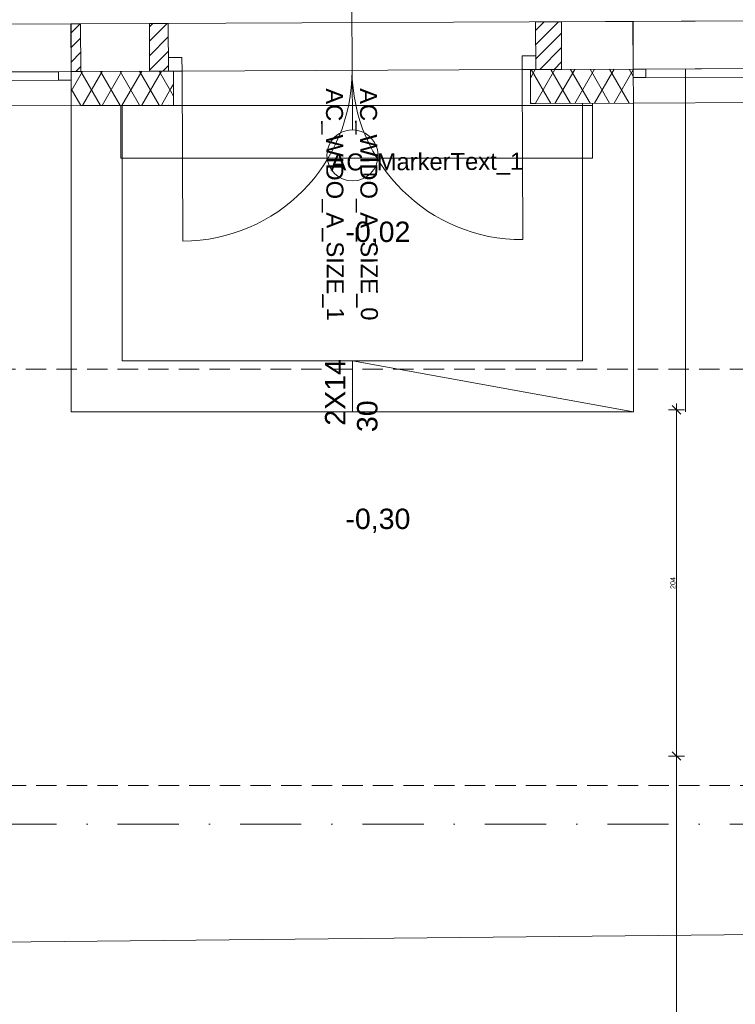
# Model space of a CAD drawing. Header units: millimetres. Extents: x -68772 to 137055, y -73300 to 19650.
# Tile 24 of 212: x 29657 to 33866, y -50676 to -44886. Entities that reach past the tile are written whole.
import ezdxf
from ezdxf.enums import TextEntityAlignment as Align

# ---------------------------------------------------------------- set-up
doc = ezdxf.new("R2010")
doc.units = ezdxf.units.MM
doc.header["$MEASUREMENT"] = 0
doc.linetypes.add('Kropki i Kreski', pattern=[720, 360, -180, 0, -180])
doc.linetypes.add('Przerywana gęsta', pattern=[180, 120, -60])
doc.layers.add('_drogi geometria', color=7, linetype='Continuous')
for name, color, linetype, lineweight in [('Nowe_0_Nr_pióra__1', 7, 'Continuous', 18), ('Nowe_220-A Ściany_Nr_pióra__7', 7, 'Continuous', 5), ('Nowe_220-A Ściany_Nr_pióra__93', 7, 'Continuous', 20), ('Nowe_810-G Ogólne_Nr_pióra__1', 7, 'Continuous', 18), ('Nowe_810-G Ogólne_Nr_pióra__7', 7, 'Continuous', 5), ('Nowe_Cut Pattern_Nr_pióra__130', 4, 'Continuous', 18), ('Nowe_Drzwi ARCHICAD_Nr_pióra__7', 7, 'Continuous', 5), ('Nowe_inny_obiekt_trwale_zwiazany_z_b_Nr_pióra__138', 138, 'Continuous', 18), ('Nowe_Okna ARCHICADa_Nr_pióra__7', 7, 'Continuous', 5), ('Nowe_Panel_Nr_pióra__7', 7, 'Continuous', 5), ('Nowe_Panel_Nr_pióra__93', 7, 'Continuous', 20), ('Nowe_PROJEKT DWORCA_Nr_pióra__240', 7, 'Continuous', 13), ('Nowe_PROJEKT DWORCA_Nr_pióra__7', 7, 'Continuous', 5), ('Nowe_Walls_Nr_pióra__7', 7, 'Continuous', 5), ('Nowe_Znaczniki drzwi ARCHICADa_Nr_pióra__7', 7, 'Continuous', 5), ('Spot Elevations_Nr_pióra__7', 7, 'Continuous', 5), ('Walls_Nr_pióra__238', 7, 'Continuous', 13), ('Walls_Nr_pióra__7', 7, 'Continuous', 5)]:
    doc.layers.add(name, color=color, linetype=linetype, lineweight=lineweight)
doc.styles.add('GENERATED_STYLE_1', font='arial.ttf')
doc.styles.add('GENERATED_STYLE_3', font='arial.ttf')
doc.linetypes.add('Przekreślana podwójnie', pattern='A,0,[1,RZUT PARTERU DWORZEC 51.Shx,S=1.587302,R=0,X=0,Y=0],-300,0', length=300)

msp = doc.modelspace()

# ---------------------------------------------------------------- linework, layer by layer
at = {"layer": '_drogi geometria', "linetype": 'Continuous', "lineweight": 18}
for p, q in [((33473.5, -47180.5), (33567.3, -47180.5)), ((33545.4, -47205.5), (33495.4, -47155.5)), ((33520.4, -47143), (33520.4, -47180.5)), ((33520.4, -47180.5), (33520.4, -49216.2)), ((33520.4, -47180.5), (33520.4, -49216.2)), ((33545.4, -49241.2), (33495.4, -49191.2)), ((33545.4, -49241.2), (33495.4, -49191.2)), ((33473.5, -49216.2), (33567.3, -49216.2)), ((33520.4, -49216.2), (33520.4, -53716.2)), ((33520.4, -49216.2), (33520.4, -53716.2))]:
    msp.add_line(p, q, dxfattribs=at)
at = {"layer": 'Nowe_220-A Ściany_Nr_pióra__7', "linetype": 'Continuous', "lineweight": 5}
for q in [(31613.9, -47191.4), (33267, -47191.4)]:
    msp.add_line((31613.9, -46891.4), q, dxfattribs=at)
at = {"layer": 'Nowe_220-A Ściany_Nr_pióra__93', "linetype": 'Continuous', "lineweight": 20}
for p, q in [((29958.4, -44911.8), (30014.1, -44911.4)), ((29959.7, -45191.8), (29958.4, -44911.8)), ((30014.1, -44911.4), (30016.1, -45191.4)), ((30420.9, -44909.6), (30420.9, -45189.6)), ((32843.7, -44898.8), (32843.7, -45178.8))]:
    msp.add_line(p, q, dxfattribs=at)
at = {"layer": 'Nowe_810-G Ogólne_Nr_pióra__1', "linetype": 'Przerywana gęsta', "lineweight": 18}
for p, q in [((25013.2, -46940.9), (35321.4, -46941.3)), ((22554.6, -49389.6), (44856, -49389.6))]:
    msp.add_line(p, q, dxfattribs=at)
at = {"layer": 'Nowe_810-G Ogólne_Nr_pióra__7', "linetype": 'Przekreślana podwójnie', "lineweight": 5}
for p, q in [((33026.7, -45699.9), (33026.7, -45377.5)), ((30252.6, -45390.4), (33026.7, -45390.4)), ((30252.6, -45699.9), (30252.6, -45391.4)), ((30252.6, -45699.9), (33026.7, -45699.9))]:
    msp.add_line(p, q, dxfattribs=at)
at = {"layer": 'Nowe_Cut Pattern_Nr_pióra__130', "linetype": 'Continuous', "lineweight": 18}
msp.add_line((27759.1, -44921.1), (35663.9, -44886.2), dxfattribs=at)
at = {"layer": 'Nowe_Drzwi ARCHICAD_Nr_pióra__7', "linetype": 'Continuous', "lineweight": 5}
for p, q in [((30611.8, -45108.8), (30531.8, -45109.1)), ((30612.1, -45188.8), (30611.8, -45108.8)), ((32611.7, -45099.8), (32691.7, -45099.5)), ((32612.1, -45179.8), (32611.7, -45099.8)), ((30532.1, -45189.1), (30612.1, -45188.8)), ((30612.1, -45188.8), (30616.6, -46188.8)), ((32692.1, -45179.5), (32612.1, -45179.8)), ((32612.1, -45179.8), (32616.6, -46179.8))]:
    msp.add_line(p, q, dxfattribs=at)
at = {"layer": 'Nowe_Drzwi ARCHICAD_Nr_pióra__7', "linetype": 'Continuous', "lineweight": 5, "extrusion": (0, 0, -1)}
for centre, start_param, end_param in [((30612.1, -45188.8), 0.780921, 2.351717), ((32612.1, -45179.8), 2.351717, 3.922513)]:
    msp.add_ellipse(centre, major_axis=(707.1, 707.1), ratio=1, start_param=start_param, end_param=end_param, dxfattribs=at)
at = {"layer": 'Nowe_inny_obiekt_trwale_zwiazany_z_b_Nr_pióra__138', "linetype": 'Kropki i Kreski', "lineweight": 18}
msp.add_line((23032.3, -49616.2), (43318.9, -49616.2), dxfattribs=at)
at = {"layer": 'Nowe_Okna ARCHICADa_Nr_pióra__7', "linetype": 'Continuous', "lineweight": 5}
for p, q in [((29959.1, -44911.8), (27759.1, -44921.1)), ((29960.3, -45191.8), (29959.1, -44911.8)), ((35264.1, -44887.9), (33264.2, -44896.9)), ((33265.4, -45176.9), (33264.2, -44896.9)), ((29960.3, -45191.8), (27760.3, -45201.1)), ((29885.3, -45192.1), (28910.3, -45196.2)), ((29960.3, -45191.8), (29885.3, -45192.1)), ((29885.3, -45192.1), (29885.5, -45242.1)), ((35265.4, -45167.9), (33265.4, -45176.9)), ((33340.4, -45176.6), (33265.4, -45176.9)), ((34215.4, -45172.6), (33340.4, -45176.6)), ((33340.6, -45226.6), (33340.4, -45176.6)), ((28910.5, -45246.2), (29885.5, -45242.1)), ((29885.5, -45242.1), (29960.5, -45241.8)), ((33265.6, -45226.9), (33340.6, -45226.6)), ((33340.6, -45226.6), (34215.6, -45222.6))]:
    msp.add_line(p, q, dxfattribs=at)
for p in [(29960.3, -45191.8), (29960.3, -45191.8), (29960.3, -45191.8), (33265.4, -45176.9), (33265.4, -45176.9), (33265.4, -45176.9)]:
    msp.add_point(p, dxfattribs=at)
at = {"layer": 'Nowe_Panel_Nr_pióra__7', "linetype": 'Continuous', "lineweight": 5}
for p, q in [((30014.5, -44911.5), (29958.4, -44911.8)), ((29958.7, -44966.3), (30013.5, -44911.5)), ((29960.3, -45191.8), (29959.1, -44911.8)), ((30421, -44928.3), (30439.8, -44909.5)), ((30421.3, -45012.8), (30525, -44909.2)), ((32691.1, -44949.3), (32741.1, -44899.2)), ((32691.5, -45033.7), (32826.3, -44898.9)), ((33265.4, -45176.9), (33264.2, -44896.9)), ((32691.8, -45118.2), (32844, -44966)), ((29959.1, -45050.8), (30014.8, -44995)), ((30421.7, -45097.3), (30531.2, -44987.8)), ((29959.4, -45135.3), (30015.2, -45079.5)), ((30422.1, -45181.8), (30531.6, -45072.3)), ((32715.5, -45179.4), (32844.4, -45050.5)), ((32800.8, -45179), (32844.8, -45135)), ((29959.7, -45191.8), (30015.7, -45191.5)), ((29960.3, -45307.2), (30027.2, -45191.4)), ((29988, -45191.6), (30015.6, -45164)), ((30132.4, -45390.8), (30017.3, -45191.4)), ((30027.2, -45391.4), (30143, -45190.7)), ((30247.5, -45390.2), (30132.4, -45190.8)), ((30143, -45390.7), (30258.9, -45190.1)), ((30362.6, -45389.5), (30247.5, -45190.2)), ((30258.9, -45390.1), (30374.7, -45189.5)), ((30477.7, -45388.9), (30362.6, -45189.5)), ((30374.7, -45389.5), (30490.5, -45188.8)), ((30544.7, -45304.9), (30477.7, -45188.9)), ((30499.4, -45189.3), (30532, -45156.7)), ((32781.4, -45379.1), (32666.3, -45179.8)), ((32667.8, -45217.7), (32689.8, -45179.6)), ((32691.6, -45376.4), (32805.6, -45179)), ((32896.5, -45378.5), (32781.4, -45179.1)), ((32805.6, -45379), (32921.5, -45178.4)), ((33011.7, -45377.9), (32896.5, -45178.5)), ((32921.5, -45378.4), (33037.3, -45177.7)), ((33126.8, -45377.2), (33011.7, -45177.9)), ((33037.3, -45377.7), (33153.1, -45177.1)), ((33241.9, -45376.6), (33126.8, -45177.2)), ((33153.1, -45377.1), (33265.9, -45181.7)), ((33266.1, -45218.7), (33241.9, -45176.6)), ((30546.8, -45291.3), (30562.1, -45264.8)), ((32662.1, -45227.6), (32667.8, -45217.7)), ((30017.3, -45391.4), (29960.3, -45292.7)), ((30490.5, -45388.8), (30546.7, -45291.6)), ((30562.1, -45335.2), (30544.8, -45305.1)), ((32666, -45379.2), (32662.1, -45372.4)), ((32690, -45379.2), (32691.7, -45376.4))]:
    msp.add_line(p, q, dxfattribs=at)
for p in [(29960.3, -45191.8), (29960.3, -45191.8), (33265.4, -45176.9), (33265.4, -45176.9)]:
    msp.add_point(p, dxfattribs=at)
at = {"layer": 'Nowe_Panel_Nr_pióra__93', "linetype": 'Continuous', "lineweight": 20}
for p, q in [((30530.9, -44909.1), (30420.9, -44909.6)), ((30532.1, -45189.1), (30530.9, -44909.1)), ((32843.7, -44898.8), (32690.9, -44899.5)), ((32692.1, -45179.5), (32690.9, -44899.5)), ((30562.1, -45188.4), (29959.7, -45191.8)), ((29959.7, -45191.8), (29960.8, -45391.8)), ((30422.1, -45189.6), (30532.1, -45189.1)), ((30562.1, -45390.4), (30562.1, -45188.4)), ((33265.9, -45176.5), (32662.1, -45179.8)), ((32662.1, -45179.8), (32662.1, -45379.2)), ((32692.1, -45179.5), (32845, -45178.8)), ((33267, -45376.5), (33265.9, -45176.5)), ((32662.1, -45379.2), (32692.1, -45379.2)), ((32692.1, -45379.6), (33267, -45376.5)), ((29960.8, -45391.8), (30532.1, -45388.6)), ((30532.1, -45390.4), (30562.1, -45390.4))]:
    msp.add_line(p, q, dxfattribs=at)
at = {"layer": 'Nowe_PROJEKT DWORCA_Nr_pióra__240', "linetype": 'Continuous', "lineweight": 13}
msp.add_line((26008, -50345.6), (44829.3, -50158.4), dxfattribs=at)
at = {"layer": 'Nowe_PROJEKT DWORCA_Nr_pióra__7', "linetype": 'Continuous', "lineweight": 5}
for p, q in [((33267, -45376.5), (35266.3, -45367.9)), ((25145.7, -45412.4), (29960.8, -45391.4))]:
    msp.add_line(p, q, dxfattribs=at)
at = {"layer": 'Nowe_Walls_Nr_pióra__7', "linetype": 'Continuous', "lineweight": 5}
for p, q in [((30562.1, -45188.4), (32662.1, -45179.8)), ((30562.1, -45390.4), (30562.1, -45188.4)), ((32662.1, -45179.8), (32662.1, -45379.2)), ((33572.5, -45175.5), (33572.5, -47191.4)), ((32662.1, -45379.2), (33267, -45376.5)), ((32967, -45376.5), (32967, -46891.4)), ((33267, -45376.5), (33267, -47191.4)), ((29960.8, -47191.4), (29960.8, -45391.4)), ((30016.1, -45391.4), (30562.1, -45390.4)), ((30260.8, -46891.4), (30260.8, -45391.4)), ((32967, -46891.4), (30260.8, -46891.4)), ((33267, -47191.4), (29960.8, -47191.4))]:
    msp.add_line(p, q, dxfattribs=at)
at = {"layer": 'Nowe_Znaczniki drzwi ARCHICADa_Nr_pióra__7', "linetype": 'Continuous', "lineweight": 5}
msp.add_line((31613.7, -45534.3), (31610.4, -44804.3), dxfattribs=at)
for start, end in [(0.25654, 180.25654), (180.25654, 0.25654)]:
    msp.add_arc((31614.4, -45684.3), 150, start, end, dxfattribs=at)
at = {"layer": 'Walls_Nr_pióra__238', "linetype": 'Continuous', "lineweight": 13}
for p, q in [((30420.9, -44909.6), (30014.1, -44911.4)), ((30014.1, -44911.4), (30016.1, -45191.4)), ((30420.9, -45189.6), (30420.9, -44909.6)), ((33264.7, -44896.9), (32843.7, -44898.8)), ((32843.7, -44898.8), (32843.7, -45178.8)), ((33264.7, -44896.9), (33265.9, -45176.5)), ((30016.1, -45191.4), (30420.9, -45189.6))]:
    msp.add_line(p, q, dxfattribs=at)
at = {"layer": 'Walls_Nr_pióra__7', "linetype": 'Continuous', "lineweight": 5}
msp.add_line((33264.7, -44896.9), (35514.6, -44886.8), dxfattribs=at)

# ---------------------------------------------------------------- texts
at = {"layer": '_drogi geometria', "style": 'GENERATED_STYLE_3'}
msp.add_text('204', height=30, rotation=90, dxfattribs=at).set_placement((33513.8, -48233.7))
at = {"layer": 'Nowe_0_Nr_pióra__1', "style": 'GENERATED_STYLE_3'}
for s, p in [('2X14', (31573, -47273.4)), ('  30', (31761.2, -47404.3))]:
    msp.add_text(s, height=120, rotation=90, dxfattribs=at).set_placement(p)
at = {"layer": 'Nowe_Znaczniki drzwi ARCHICADa_Nr_pióra__7', "lineweight": 5, "style": 'GENERATED_STYLE_1'}
for tag, text, rotation, p in [('AC_WIDO_A_SIZE_1', '200', 270.25654, (31428.3, -45290.1)), ('AC_WIDO_A_SIZE_0', '200', 270.25654, (31628.3, -45289.2)), ('AC_MarkerText_1', 'DZ1', 0.25654, (31485.5, -45803.4))]:
    msp.add_attdef(tag, text=text, height=100, rotation=rotation, dxfattribs=at).set_placement(p, align=Align.BOTTOM_LEFT)
at = {"layer": 'Spot Elevations_Nr_pióra__7', "style": 'GENERATED_STYLE_1'}
for s, p in [('-0,02', (31573.1, -46193.6)), ('-0,30', (31573.1, -47881.3))]:
    msp.add_text(s, height=120, dxfattribs=at).set_placement(p)

doc.saveas('drawing.dxf')
